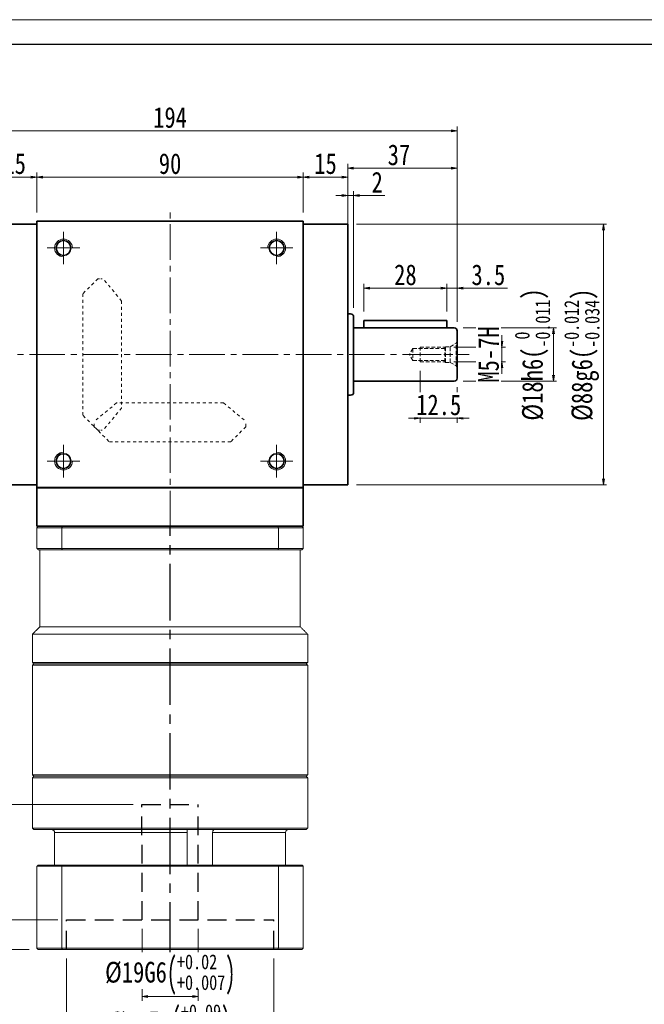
# Model space of a CAD drawing. Header units: millimetres. Extents: x -35 to 701, y -29 to 472.
# Tile 3 of 7: x 122 to 333, y 139 to 472. Entities that reach past the tile are written whole.
import ezdxf

# ---------------------------------------------------------------- set-up
doc = ezdxf.new("R2010")
doc.units = ezdxf.units.MM
for name, pattern in [('CENTER2', [28.575, 19.05, -3.175, 3.175, -3.175]), ('DASHED2', [9.525, 6.35, -3.175]), ('HIDDEN', [1.905, 1.27, -0.635]), ('点画线', [18, 12, -2, 2, -2]), ('虚线', [2, 1, -1])]:
    doc.linetypes.add(name, pattern=pattern)
doc.layers.add('3中心线层', color=1, linetype='CENTER2')
doc.layers.add('4虚线层', color=6, linetype='DASHED2')
for name, color, linetype, lineweight in [('EB0', 7, 'Continuous', 35), ('中心线层', 1, '点画线', 18), ('图框_外框线', 7, 'Continuous', 18), ('尺寸线层', 3, 'Continuous', 18), ('粗实线', 7, 'Continuous', 40), ('粗实线层', 7, 'Continuous', 35)]:
    doc.layers.add(name, color=color, linetype=linetype, lineweight=lineweight)
doc.styles.add('宋体', font='SimSun.ttf', dxfattribs={"width": 0.8})
doc.dimstyles.new('A水平标注$0', dxfattribs={"dimtxt": 3.5, "dimasz": 2, "dimexe": 1.5, "dimexo": 3, "dimgap": 1.1, "dimtad": 1, "dimtoh": 1, "dimdec": 4, "dimdsep": 46, "dimtxsty": '宋体', "dimblk": 'OPEN', "dimcen": 3, "dimclrd": 3, "dimclre": 3, "dimclrt": 6, "dimadec": 0, "dimazin": 0, "dimtm": 1e-09, "dimtfac": 1, "dimtdec": 4, "dimtix": 1, "dimtmove": 0, "dimatfit": 3, "dimldrblk": 'OPEN', "dimfxl": 0, "dimlwd": 13, "dimlwe": 13, "dimarcsym": 0})
doc.dimstyles.new('D直径标注φ25', dxfattribs={"dimtxt": 3.5, "dimasz": 2, "dimexe": 1, "dimexo": 3, "dimtad": 1, "dimtoh": 1, "dimdec": 1, "dimdsep": 46, "dimtxsty": '宋体', "dimblk": 'OPEN', "dimcen": 3, "dimclrd": 3, "dimclre": 3, "dimclrt": 130, "dimadec": 0, "dimazin": 0, "dimtm": 1e-09, "dimtfac": 1, "dimtdec": 1, "dimtmove": 0, "dimatfit": 0, "dimldrblk": 'OPEN', "dimfxl": 0, "dimlwd": 13, "dimlwe": 13, "dimarcsym": 0})
doc.dimstyles.new('螺孔(M8-7H)', dxfattribs={"dimtxt": 3.5, "dimasz": 2, "dimexe": 1.25, "dimexo": 3, "dimtad": 1, "dimtoh": 1, "dimdec": 4, "dimdsep": 46, "dimtxsty": '宋体', "dimblk": 'OPEN', "dimcen": 3, "dimclrd": 3, "dimclre": 3, "dimclrt": 2, "dimadec": 0, "dimazin": 0, "dimtm": 1e-09, "dimtfac": 1, "dimtdec": 4, "dimtmove": 0, "dimatfit": 3, "dimldrblk": 'OPEN', "dimfxl": 0, "dimlwd": 9, "dimlwe": 9, "dimarcsym": 0})

# ---------------------------------------------------------------- blocks, each defined once
blk = doc.blocks.new('_Open')
at = {"color": 0, "linetype": 'ByBlock', "lineweight": -2}
for p, q in [((-1, 0.17), (0, 0)), ((-1, -0.17), (0, 0)), ((0, 0), (-1, 0))]:
    blk.add_line(p, q, dxfattribs=at)
blk = doc.blocks.new('*D7')
at = {"layer": 'Defpoints', "color": 0, "transparency": 16777216}
for p in [(217.58, 418.35), (127.58, 403.4), (217.58, 403.4)]:
    blk.add_point(p, dxfattribs=at)
at = {"layer": '尺寸线层', "color": 3, "lineweight": 13, "transparency": 16777216}
for p, q in [((127.58, 406.4), (127.58, 419.85)), ((217.58, 406.4), (217.58, 419.85)), ((129.58, 418.35), (215.58, 418.35))]:
    blk.add_line(p, q, dxfattribs=at)
at = {"layer": '尺寸线层', "color": 3, "lineweight": 13, "transparency": 16777216, "xscale": 2, "yscale": 2, "zscale": 2, "rotation": 180}
blk.add_blockref('_Open', (127.58, 418.35), dxfattribs=at)
at = {"layer": '尺寸线层', "color": 3, "lineweight": 13, "transparency": 16777216, "xscale": 2, "yscale": 2, "zscale": 2}
blk.add_blockref('_Open', (217.58, 418.35), dxfattribs=at)
at = {"layer": '尺寸线层', "color": 6, "transparency": 16777216, "insert": (172.58, 422.85), "char_height": 7, "attachment_point": 5, "style": '宋体', "bg_fill": 3, "box_fill_scale": 1.1, "bg_fill_color": 256, "bg_fill_true_color": 13158600, "bg_fill_transparency": 0}
blk.add_mtext('90', dxfattribs=at)
blk = doc.blocks.new('*D8')
at = {"layer": 'Defpoints', "color": 0, "transparency": 16777216}
for p in [(112.58, 418.35), (127.58, 403.4), (112.58, 402.4)]:
    blk.add_point(p, dxfattribs=at)
at = {"layer": '尺寸线层', "color": 3, "lineweight": 13, "transparency": 16777216}
for p, q in [((112.58, 405.4), (112.58, 419.85)), ((127.58, 406.4), (127.58, 419.85)), ((125.58, 418.35), (114.58, 418.35))]:
    blk.add_line(p, q, dxfattribs=at)
at = {"layer": '尺寸线层', "color": 3, "lineweight": 13, "transparency": 16777216, "xscale": 2, "yscale": 2, "zscale": 2, "rotation": 180}
blk.add_blockref('_Open', (112.58, 418.35), dxfattribs=at)
at = {"layer": '尺寸线层', "color": 3, "lineweight": 13, "transparency": 16777216, "xscale": 2, "yscale": 2, "zscale": 2}
blk.add_blockref('_Open', (127.58, 418.35), dxfattribs=at)
at = {"layer": '尺寸线层', "color": 6, "transparency": 16777216, "insert": (120.08, 422.85), "char_height": 7, "attachment_point": 5, "style": '宋体', "bg_fill": 3, "box_fill_scale": 1.1, "bg_fill_color": 256, "bg_fill_true_color": 13158600, "bg_fill_transparency": 0}
blk.add_mtext('15', dxfattribs=at)
blk = doc.blocks.new('*D9')
at = {"layer": 'Defpoints', "color": 0, "transparency": 16777216}
for p in [(232.58, 418.35), (217.58, 403.4), (232.58, 402.4)]:
    blk.add_point(p, dxfattribs=at)
at = {"layer": '尺寸线层', "color": 3, "lineweight": 13, "transparency": 16777216}
for p, q in [((217.58, 406.4), (217.58, 419.85)), ((232.58, 405.4), (232.58, 419.85)), ((219.58, 418.35), (230.58, 418.35))]:
    blk.add_line(p, q, dxfattribs=at)
at = {"layer": '尺寸线层', "color": 3, "lineweight": 13, "transparency": 16777216, "xscale": 2, "yscale": 2, "zscale": 2, "rotation": 180}
blk.add_blockref('_Open', (217.58, 418.35), dxfattribs=at)
at = {"layer": '尺寸线层', "color": 3, "lineweight": 13, "transparency": 16777216, "xscale": 2, "yscale": 2, "zscale": 2}
blk.add_blockref('_Open', (232.58, 418.35), dxfattribs=at)
at = {"layer": '尺寸线层', "color": 6, "transparency": 16777216, "insert": (225.08, 422.85), "char_height": 7, "attachment_point": 5, "style": '宋体', "bg_fill": 3, "box_fill_scale": 1.1, "bg_fill_color": 256, "bg_fill_true_color": 13158600, "bg_fill_transparency": 0}
blk.add_mtext('15', dxfattribs=at)
blk = doc.blocks.new('*D11')
at = {"layer": 'Defpoints', "color": 0, "transparency": 16777216}
for p in [(75.58, 433.95), (75.58, 366.4), (269.58, 366.4)]:
    blk.add_point(p, dxfattribs=at)
at = {"layer": '尺寸线层', "color": 3, "lineweight": 13, "transparency": 16777216}
for p, q in [((75.58, 369.4), (75.58, 435.45)), ((267.58, 433.95), (77.58, 433.95)), ((269.58, 369.4), (269.58, 435.45))]:
    blk.add_line(p, q, dxfattribs=at)
at = {"layer": '尺寸线层', "color": 3, "lineweight": 13, "transparency": 16777216, "xscale": 2, "yscale": 2, "zscale": 2, "rotation": 180}
blk.add_blockref('_Open', (75.58, 433.95), dxfattribs=at)
at = {"layer": '尺寸线层', "color": 3, "lineweight": 13, "transparency": 16777216, "xscale": 2, "yscale": 2, "zscale": 2}
blk.add_blockref('_Open', (269.58, 433.95), dxfattribs=at)
at = {"layer": '尺寸线层', "color": 6, "transparency": 16777216, "insert": (172.58, 438.45), "char_height": 7, "attachment_point": 5, "style": '宋体', "bg_fill": 3, "box_fill_scale": 1.1, "bg_fill_color": 256, "bg_fill_true_color": 13158600, "bg_fill_transparency": 0}
blk.add_mtext('194', dxfattribs=at)
blk = doc.blocks.new('*D13')
at = {"layer": 'Defpoints', "color": 0, "transparency": 16777216}
for p in [(232.58, 402.4), (232.58, 314.4), (319.02, 314.4)]:
    blk.add_point(p, dxfattribs=at)
at = {"layer": '尺寸线层', "color": 3, "lineweight": 13, "transparency": 16777216}
for p, q in [((235.58, 402.4), (320.02, 402.4)), ((319.02, 400.4), (319.02, 316.4)), ((235.58, 314.4), (320.02, 314.4))]:
    blk.add_line(p, q, dxfattribs=at)
at = {"layer": '尺寸线层', "color": 3, "lineweight": 13, "transparency": 16777216, "xscale": 2, "yscale": 2, "zscale": 2}
for p, rotation in [((319.02, 402.4), 90), ((319.02, 314.4), 270)]:
    blk.add_blockref('_Open', p, dxfattribs=dict(at, rotation=rotation))
at = {"layer": '尺寸线层', "color": 130, "transparency": 16777216, "insert": (311.69, 358.31), "char_height": 7, "attachment_point": 5, "rotation": 90, "style": '宋体'}
blk.add_mtext('{\\A1;\\A1;%%C88g6({\\H0.707107x;\\S-0.012^ -0.034;})}', dxfattribs=at)
blk = doc.blocks.new('*D23')
at = {"layer": 'Defpoints', "color": 0, "transparency": 16777216}
for p in [(268.58, 367.4), (268.58, 349.4), (302.1, 349.4)]:
    blk.add_point(p, dxfattribs=at)
at = {"layer": '尺寸线层', "color": 3, "lineweight": 13, "transparency": 16777216}
for p, q in [((271.58, 367.4), (303.1, 367.4)), ((302.1, 365.4), (302.1, 351.4)), ((271.58, 349.4), (303.1, 349.4))]:
    blk.add_line(p, q, dxfattribs=at)
at = {"layer": '尺寸线层', "color": 3, "lineweight": 13, "transparency": 16777216, "xscale": 2, "yscale": 2, "zscale": 2}
for p, rotation in [((302.1, 367.4), 90), ((302.1, 349.4), 270)]:
    blk.add_blockref('_Open', p, dxfattribs=dict(at, rotation=rotation))
at = {"layer": '尺寸线层', "color": 130, "transparency": 16777216, "insert": (295, 358.4), "char_height": 7, "attachment_point": 5, "rotation": 90, "style": '宋体'}
blk.add_mtext('{\\A1;\\A1;%%C18h6({\\H0.707107x;\\S 0^ -0.011;})}', dxfattribs=at)
blk = doc.blocks.new('*D29')
at = {"layer": 'Defpoints', "color": 0, "transparency": 16777216}
for p in [(266.08, 380.8), (266.08, 369.9), (269.58, 366.4)]:
    blk.add_point(p, dxfattribs=at)
at = {"layer": '尺寸线层', "color": 3, "lineweight": 13, "transparency": 16777216}
for p, q in [((264.08, 380.8), (262.08, 380.8)), ((266.08, 372.9), (266.08, 382.3)), ((266.08, 380.8), (269.58, 380.8)), ((269.58, 369.4), (269.58, 382.3)), ((271.58, 380.8), (286.62, 380.8))]:
    blk.add_line(p, q, dxfattribs=at)
at = {"layer": '尺寸线层', "color": 3, "lineweight": 13, "transparency": 16777216, "xscale": 2, "yscale": 2, "zscale": 2}
blk.add_blockref('_Open', (266.08, 380.8), dxfattribs=at)
at = {"layer": '尺寸线层', "color": 3, "lineweight": 13, "transparency": 16777216, "xscale": 2, "yscale": 2, "zscale": 2, "rotation": 180}
blk.add_blockref('_Open', (269.58, 380.8), dxfattribs=at)
at = {"layer": '尺寸线层', "color": 6, "transparency": 16777216, "insert": (280.1, 385.3), "char_height": 7, "attachment_point": 5, "style": '宋体', "bg_fill": 3, "box_fill_scale": 1.1, "bg_fill_color": 256, "bg_fill_true_color": 13158600, "bg_fill_transparency": 0}
blk.add_mtext('3.5', dxfattribs=at)
blk = doc.blocks.new('*D30')
at = {"layer": 'Defpoints', "color": 0, "transparency": 16777216}
for p in [(238.08, 380.8), (238.08, 369.9), (266.08, 369.9)]:
    blk.add_point(p, dxfattribs=at)
at = {"layer": '尺寸线层', "color": 3, "lineweight": 13, "transparency": 16777216}
for p, q in [((238.08, 372.9), (238.08, 382.3)), ((264.08, 380.8), (240.08, 380.8)), ((266.08, 372.9), (266.08, 382.3))]:
    blk.add_line(p, q, dxfattribs=at)
at = {"layer": '尺寸线层', "color": 3, "lineweight": 13, "transparency": 16777216, "xscale": 2, "yscale": 2, "zscale": 2, "rotation": 180}
blk.add_blockref('_Open', (238.08, 380.8), dxfattribs=at)
at = {"layer": '尺寸线层', "color": 3, "lineweight": 13, "transparency": 16777216, "xscale": 2, "yscale": 2, "zscale": 2}
blk.add_blockref('_Open', (266.08, 380.8), dxfattribs=at)
at = {"layer": '尺寸线层', "color": 6, "transparency": 16777216, "insert": (252.08, 385.3), "char_height": 7, "attachment_point": 5, "style": '宋体', "bg_fill": 3, "box_fill_scale": 1.1, "bg_fill_color": 256, "bg_fill_true_color": 13158600, "bg_fill_transparency": 0}
blk.add_mtext('28', dxfattribs=at)
blk = doc.blocks.new('*D31')
at = {"layer": 'Defpoints', "color": 0, "transparency": 16777216}
for p in [(265.43, 360.9), (265.43, 355.9), (284.7, 355.9)]:
    blk.add_point(p, dxfattribs=at)
at = {"layer": '尺寸线层', "color": 3, "lineweight": 9, "transparency": 16777216}
for p, q in [((284.7, 362.9), (284.7, 364.9)), ((268.43, 360.9), (285.95, 360.9)), ((284.7, 360.9), (284.7, 355.9)), ((268.43, 355.9), (285.95, 355.9)), ((284.7, 353.9), (284.7, 351.9))]:
    blk.add_line(p, q, dxfattribs=at)
at = {"layer": '尺寸线层', "color": 3, "lineweight": 9, "transparency": 16777216, "xscale": 2, "yscale": 2, "zscale": 2}
for p, rotation in [((284.7, 360.9), 270), ((284.7, 355.9), 90)]:
    blk.add_blockref('_Open', p, dxfattribs=dict(at, rotation=rotation))
at = {"layer": '尺寸线层', "color": 2, "transparency": 16777216, "insert": (280.2, 358.4), "char_height": 7, "attachment_point": 5, "rotation": 90, "style": '宋体', "bg_fill": 3, "box_fill_scale": 1.1, "bg_fill_color": 256, "bg_fill_true_color": 13158600, "bg_fill_transparency": 0}
blk.add_mtext('M5-7H', dxfattribs=at)
blk = doc.blocks.new('23343f_1')
at = {"layer": '中心线层', "linetype": '点画线', "lineweight": 18}
blk.add_line((17.47, 0), (-1.33, 0), dxfattribs=at)
at = {"layer": '粗实线层', "color": 6, "linetype": 'HIDDEN', "lineweight": 18}
for p, q in [((0, -4.4), (0, 4.4)), ((0, 4.4), (0.32, 3.85)), ((2.4, 2.65), (0.32, 3.85)), ((0.32, -3.85), (0.32, 3.85)), ((4, 2.65), (2.4, 2.65)), ((2.4, -2.65), (2.4, 2.65)), ((4.15, 2.5), (4, 2.65)), ((4, -2.65), (4, 2.65)), ((12.5, 2.5), (4.15, 2.5)), ((4.15, -2.5), (4.15, 2.5)), ((4.15, 2), (15, 2)), ((12.5, -2.5), (12.5, 2.5)), ((15, 2), (16.15, 0)), ((15, 2), (15, -2)), ((2.4, -2.65), (0.32, -3.85)), ((4, -2.65), (2.4, -2.65)), ((4.15, -2.5), (4, -2.65)), ((4.15, -2), (15, -2)), ((12.5, -2.5), (4.15, -2.5)), ((15, -2), (16.15, 0)), ((0, -4.4), (0.32, -3.85))]:
    blk.add_line(p, q, dxfattribs=at)
blk = doc.blocks.new('*D32')
at = {"layer": 'Defpoints', "color": 0, "transparency": 16777216}
for p in [(257.08, 355.9), (269.58, 350.4), (257.08, 336.86)]:
    blk.add_point(p, dxfattribs=at)
at = {"layer": '尺寸线层', "color": 3, "lineweight": 13, "transparency": 16777216}
for p, q in [((257.08, 352.9), (257.08, 335.36)), ((269.58, 347.4), (269.58, 335.36)), ((255.08, 336.86), (253.08, 336.86)), ((269.58, 336.86), (257.08, 336.86)), ((271.58, 336.86), (273.58, 336.86))]:
    blk.add_line(p, q, dxfattribs=at)
at = {"layer": '尺寸线层', "color": 3, "lineweight": 13, "transparency": 16777216, "xscale": 2, "yscale": 2, "zscale": 2}
blk.add_blockref('_Open', (257.08, 336.86), dxfattribs=at)
at = {"layer": '尺寸线层', "color": 3, "lineweight": 13, "transparency": 16777216, "xscale": 2, "yscale": 2, "zscale": 2, "rotation": 180}
blk.add_blockref('_Open', (269.58, 336.86), dxfattribs=at)
at = {"layer": '尺寸线层', "color": 6, "transparency": 16777216, "insert": (263.33, 341.36), "char_height": 7, "attachment_point": 5, "style": '宋体', "bg_fill": 3, "box_fill_scale": 1.1, "bg_fill_color": 256, "bg_fill_true_color": 13158600, "bg_fill_transparency": 0}
blk.add_mtext('12.5', dxfattribs=at)
blk = doc.blocks.new('*D35')
at = {"layer": 'Defpoints', "color": 0, "transparency": 16777216}
for p in [(234.58, 412.13), (232.58, 393.78), (234.58, 371.15)]:
    blk.add_point(p, dxfattribs=at)
at = {"layer": '尺寸线层', "color": 3, "lineweight": 13, "transparency": 16777216}
for p, q in [((232.58, 396.78), (232.58, 413.63)), ((234.58, 374.15), (234.58, 413.63)), ((230.58, 412.13), (228.58, 412.13)), ((232.58, 412.13), (234.58, 412.13)), ((236.58, 412.13), (245.1, 412.13))]:
    blk.add_line(p, q, dxfattribs=at)
at = {"layer": '尺寸线层', "color": 3, "lineweight": 13, "transparency": 16777216, "xscale": 2, "yscale": 2, "zscale": 2}
blk.add_blockref('_Open', (232.58, 412.13), dxfattribs=at)
at = {"layer": '尺寸线层', "color": 3, "lineweight": 13, "transparency": 16777216, "xscale": 2, "yscale": 2, "zscale": 2, "rotation": 180}
blk.add_blockref('_Open', (234.58, 412.13), dxfattribs=at)
at = {"layer": '尺寸线层', "color": 6, "transparency": 16777216, "insert": (242.55, 416.63), "char_height": 7, "attachment_point": 5, "style": '宋体', "bg_fill": 3, "box_fill_scale": 1.1, "bg_fill_color": 256, "bg_fill_true_color": 13158600, "bg_fill_transparency": 0}
blk.add_mtext('2', dxfattribs=at)
blk = doc.blocks.new('*D36')
at = {"layer": 'Defpoints', "color": 0, "transparency": 16777216}
for p in [(232.58, 421.33), (232.58, 402.4), (269.58, 366.4)]:
    blk.add_point(p, dxfattribs=at)
at = {"layer": '尺寸线层', "color": 3, "lineweight": 13, "transparency": 16777216}
for p, q in [((232.58, 405.4), (232.58, 422.83)), ((269.58, 369.4), (269.58, 422.83)), ((267.58, 421.33), (234.58, 421.33))]:
    blk.add_line(p, q, dxfattribs=at)
at = {"layer": '尺寸线层', "color": 3, "lineweight": 13, "transparency": 16777216, "xscale": 2, "yscale": 2, "zscale": 2, "rotation": 180}
blk.add_blockref('_Open', (232.58, 421.33), dxfattribs=at)
at = {"layer": '尺寸线层', "color": 3, "lineweight": 13, "transparency": 16777216, "xscale": 2, "yscale": 2, "zscale": 2}
blk.add_blockref('_Open', (269.58, 421.33), dxfattribs=at)
at = {"layer": '尺寸线层', "color": 6, "transparency": 16777216, "insert": (249.9, 425.83), "char_height": 7, "attachment_point": 5, "style": '宋体', "bg_fill": 3, "box_fill_scale": 1.1, "bg_fill_color": 256, "bg_fill_true_color": 13158600, "bg_fill_transparency": 0}
blk.add_mtext('37', dxfattribs=at)
blk = doc.blocks.new('*D42')
at = {"layer": 'Defpoints', "color": 0, "transparency": 16777216}
for p in [(137.58, 157.4), (207.58, 157.4)]:
    blk.add_point(p, dxfattribs=at)
at = {"layer": '尺寸线层', "color": 3, "lineweight": 13, "transparency": 16777216}
for p, q in [((137.58, 154.4), (137.58, 123.15)), ((207.58, 154.4), (207.58, 123.15)), ((139.58, 124.65), (205.58, 124.65))]:
    blk.add_line(p, q, dxfattribs=at)
at = {"layer": '尺寸线层', "color": 3, "lineweight": 13, "transparency": 16777216, "xscale": 2, "yscale": 2, "zscale": 2, "rotation": 180}
blk.add_blockref('_Open', (137.58, 124.65), dxfattribs=at)
at = {"layer": '尺寸线层', "color": 3, "lineweight": 13, "transparency": 16777216, "xscale": 2, "yscale": 2, "zscale": 2}
blk.add_blockref('_Open', (207.58, 124.65), dxfattribs=at)
at = {"layer": '尺寸线层', "color": 6, "transparency": 16777216, "insert": (172.58, 132.02), "char_height": 7, "attachment_point": 5, "style": '宋体', "bg_fill": 3, "box_fill_scale": 1.1, "bg_fill_color": 256, "bg_fill_true_color": 13158600, "bg_fill_transparency": 0}
blk.add_mtext('{\\A1;{%%c70}{}{E7\\H0.7143x;{\\H2x;\\W0.5;(}\\S+0.09^ +0.06;{\\H2x;\\W0.5;)}}}', dxfattribs=at)
at = {"layer": 'Defpoints', "color": 0, "transparency": 16777216}
blk.add_point((207.58, 124.65), dxfattribs=at)
blk = doc.blocks.new('*D43')
at = {"layer": 'Defpoints', "color": 0, "transparency": 16777216}
for p in [(163.12, 167.4), (182.12, 167.4)]:
    blk.add_point(p, dxfattribs=at)
at = {"layer": '尺寸线层', "color": 3, "lineweight": 13, "transparency": 16777216}
for p, q in [((163.12, 164.4), (163.12, 140.03)), ((182.12, 164.4), (182.12, 140.03)), ((165.12, 141.53), (180.12, 141.53))]:
    blk.add_line(p, q, dxfattribs=at)
at = {"layer": '尺寸线层', "color": 3, "lineweight": 13, "transparency": 16777216, "xscale": 2, "yscale": 2, "zscale": 2, "rotation": 180}
blk.add_blockref('_Open', (163.12, 141.53), dxfattribs=at)
at = {"layer": '尺寸线层', "color": 3, "lineweight": 13, "transparency": 16777216, "xscale": 2, "yscale": 2, "zscale": 2}
blk.add_blockref('_Open', (182.12, 141.53), dxfattribs=at)
at = {"layer": '尺寸线层', "color": 6, "transparency": 16777216, "insert": (172.62, 148.89), "char_height": 7, "attachment_point": 5, "style": '宋体', "bg_fill": 3, "box_fill_scale": 1.1, "bg_fill_color": 256, "bg_fill_true_color": 13158600, "bg_fill_transparency": 0}
blk.add_mtext('{\\A1;{%%c19}{}{G6\\H0.7143x;{\\H2x;\\W0.5;(}\\S+0.02^ +0.007;{\\H2x;\\W0.5;)}}}', dxfattribs=at)
at = {"layer": 'Defpoints', "color": 0, "transparency": 16777216}
blk.add_point((182.12, 141.53), dxfattribs=at)
blk = doc.blocks.new('*D44')
at = {"layer": 'Defpoints', "color": 0, "transparency": 16777216}
for p in [(137.62, 167.4), (111.58, 157.4), (127.98, 157.4)]:
    blk.add_point(p, dxfattribs=at)
at = {"layer": '尺寸线层', "color": 3, "lineweight": 13, "transparency": 16777216}
for p, q in [((134.62, 167.4), (110.08, 167.4)), ((111.58, 165.4), (111.58, 159.4)), ((124.98, 157.4), (110.08, 157.4))]:
    blk.add_line(p, q, dxfattribs=at)
at = {"layer": '尺寸线层', "color": 3, "lineweight": 13, "transparency": 16777216, "xscale": 2, "yscale": 2, "zscale": 2}
for p, rotation in [((111.58, 167.4), 90), ((111.58, 157.4), 270)]:
    blk.add_blockref('_Open', p, dxfattribs=dict(at, rotation=rotation))
at = {"layer": '尺寸线层', "color": 6, "transparency": 16777216, "insert": (107.08, 162.4), "char_height": 7, "attachment_point": 5, "rotation": 90, "style": '宋体', "bg_fill": 3, "box_fill_scale": 1.1, "bg_fill_color": 256, "bg_fill_true_color": 13158600, "bg_fill_transparency": 0}
blk.add_mtext('10', dxfattribs=at)
blk = doc.blocks.new('*D45')
at = {"layer": 'Defpoints', "color": 0, "transparency": 16777216}
for p in [(163.08, 206.4), (98.99, 157.4), (127.98, 157.4)]:
    blk.add_point(p, dxfattribs=at)
at = {"layer": '尺寸线层', "color": 3, "lineweight": 13, "transparency": 16777216}
for p, q in [((160.08, 206.4), (97.49, 206.4)), ((98.99, 204.4), (98.99, 159.4)), ((124.98, 157.4), (97.49, 157.4))]:
    blk.add_line(p, q, dxfattribs=at)
at = {"layer": '尺寸线层', "color": 3, "lineweight": 13, "transparency": 16777216, "xscale": 2, "yscale": 2, "zscale": 2}
for p, rotation in [((98.99, 206.4), 90), ((98.99, 157.4), 270)]:
    blk.add_blockref('_Open', p, dxfattribs=dict(at, rotation=rotation))
at = {"layer": '尺寸线层', "color": 6, "transparency": 16777216, "insert": (94.49, 181.9), "char_height": 7, "attachment_point": 5, "rotation": 90, "style": '宋体', "bg_fill": 3, "box_fill_scale": 1.1, "bg_fill_color": 256, "bg_fill_true_color": 13158600, "bg_fill_transparency": 0}
blk.add_mtext('49', dxfattribs=at)

msp = doc.modelspace()

# ---------------------------------------------------------------- linework, layer by layer
at = {"color": 6, "linetype": '虚线', "lineweight": 18}
for p, q in [((148.18314, 383.99768), (143.08314, 378.89768)), ((156.20814, 376.46976), (149.99885, 383.99768)), ((156.20814, 376.46976), (156.20814, 340.3256)), ((154.50606, 342.02768), (146.97814, 335.81839)), ((156.20814, 340.3256), (149.99885, 332.79768)), ((190.65022, 342.02768), (154.50606, 342.02768)), ((190.65022, 342.02768), (198.17814, 335.81839)), ((148.18314, 332.79768), (143.08314, 337.89768)), ((146.97814, 334.00268), (146.97814, 335.81839)), ((146.97814, 334.00268), (152.07814, 328.90268)), ((198.17814, 334.00268), (193.07814, 328.90268)), ((198.17814, 334.00268), (198.17814, 335.81839))]:
    msp.add_line(p, q, dxfattribs=at)
at = {"color": 6, "linetype": '虚线', "lineweight": 18, "ltscale": 0.5}
for p, q in [((148.18314, 383.99768), (149.99885, 383.99768)), ((148.18314, 332.79768), (149.99885, 332.79768))]:
    msp.add_line(p, q, dxfattribs=at)
at = {"color": 7, "linetype": 'Continuous', "lineweight": 15}
for p, q in [((127.57814, 299.89768), (135.98579, 299.89768)), ((127.57814, 292.89768), (127.57814, 299.89768)), ((136.16386, 300.39768), (128.07814, 300.39768)), ((135.98579, 299.89768), (135.98579, 292.89768)), ((135.98579, 299.89768), (209.17049, 299.89768)), ((208.99242, 300.39768), (136.16386, 300.39768)), ((217.07814, 300.39768), (208.99242, 300.39768)), ((209.17049, 299.89768), (217.57814, 299.89768)), ((209.17049, 292.89768), (209.17049, 299.89768)), ((217.57814, 299.89768), (217.57814, 292.89768)), ((135.98579, 292.89768), (127.57814, 292.89768)), ((209.17049, 292.89768), (135.98579, 292.89768)), ((217.57814, 292.89768), (209.17049, 292.89768)), ((128.07814, 292.39768), (136.16386, 292.39768)), ((136.16386, 292.39768), (208.99242, 292.39768)), ((208.99242, 292.39768), (217.07814, 292.39768)), ((216.57814, 266.39768), (128.57814, 266.39768)), ((219.07814, 263.89768), (126.07814, 263.89768)), ((219.07814, 254.39768), (126.07814, 254.39768)), ((126.07814, 253.39768), (172.57814, 253.39768)), ((172.57814, 253.89768), (126.57814, 253.89768)), ((126.57814, 253.89768), (218.57814, 253.89768)), ((218.57814, 253.89768), (172.57814, 253.89768)), ((172.57814, 253.39768), (219.07814, 253.39768)), ((219.07814, 216.39768), (126.07814, 216.39768)), ((126.07814, 215.39768), (172.57814, 215.39768)), ((126.57814, 215.89768), (218.57814, 215.89768)), ((172.57814, 215.89768), (126.57814, 215.89768)), ((218.57814, 215.89768), (172.57814, 215.89768)), ((172.57814, 215.39768), (219.07814, 215.39768)), ((219.07814, 198.39768), (126.07814, 198.39768)), ((126.57814, 197.89768), (218.57814, 197.89768)), ((133.57737, 196.89768), (178.40657, 196.89768)), ((133.57737, 185.89768), (133.57737, 196.89768)), ((178.40657, 196.89768), (178.40657, 185.89768)), ((186.93799, 185.89768), (186.93799, 196.89768)), ((186.93799, 196.89768), (211.57891, 196.89768)), ((211.57891, 196.89768), (211.57891, 185.89768)), ((127.57814, 185.49768), (135.98579, 185.49768)), ((127.57814, 185.49768), (127.57814, 157.79768)), ((136.12817, 185.89768), (127.97814, 185.89768)), ((135.98579, 185.49768), (209.17049, 185.49768)), ((135.98579, 185.49768), (135.98579, 157.79768)), ((209.0281, 185.89768), (136.12817, 185.89768)), ((217.17814, 185.89768), (209.0281, 185.89768)), ((209.17049, 185.49768), (209.17049, 157.79768)), ((209.17049, 185.49768), (217.57814, 185.49768)), ((217.57814, 185.49768), (217.57814, 157.79768)), ((135.98579, 157.79768), (127.57814, 157.79768)), ((127.97814, 157.39768), (136.12817, 157.39768)), ((209.17049, 157.79768), (135.98579, 157.79768)), ((136.12817, 157.39768), (209.0281, 157.39768)), ((209.0281, 157.39768), (217.17814, 157.39768)), ((217.57814, 157.79768), (209.17049, 157.79768))]:
    msp.add_line(p, q, dxfattribs=at)
for points in [[(128.07814, 300.39768), (127.57814, 299.89768)], [(136.16386, 300.39768), (135.98579, 299.89768)], [(208.99242, 300.39768), (209.17049, 299.89768)], [(217.07814, 300.39768), (217.57814, 299.89768)], [(127.57814, 292.89768), (128.07814, 292.39768)], [(135.98579, 292.89768), (136.16386, 292.39768)], [(209.17049, 292.89768), (208.99242, 292.39768)], [(217.07814, 292.39768), (217.57814, 292.89768)], [(128.57814, 266.39768), (128.57814, 292.39768)], [(216.57814, 292.39768), (216.57814, 266.39768)], [(126.07814, 263.89768), (128.57814, 266.39768)], [(216.57814, 266.39768), (219.07814, 263.89768)], [(126.07814, 254.39768), (126.07814, 263.89768)], [(219.07814, 263.89768), (219.07814, 254.39768)], [(126.57814, 253.89768), (126.07814, 254.39768)], [(126.07814, 253.39768), (126.57814, 253.89768)], [(126.07814, 216.39768), (126.07814, 253.39768)], [(219.07814, 254.39768), (218.57814, 253.89768)], [(218.57814, 253.89768), (219.07814, 253.39768)], [(219.07814, 253.39768), (219.07814, 216.39768)], [(126.57814, 215.89768), (126.07814, 216.39768)], [(219.07814, 216.39768), (218.57814, 215.89768)], [(126.07814, 215.39768), (126.57814, 215.89768)], [(126.07814, 198.39768), (126.07814, 215.39768)], [(218.57814, 215.89768), (219.07814, 215.39768)], [(219.07814, 215.39768), (219.07814, 198.39768)], [(126.57814, 197.89768), (126.07814, 198.39768)], [(219.07814, 198.39768), (218.57814, 197.89768)], [(127.57814, 185.49768), (127.97814, 185.89768)], [(135.98579, 185.49768), (136.12817, 185.89768)], [(209.17049, 185.49768), (209.0281, 185.89768)], [(217.17814, 185.89768), (217.57814, 185.49768)], [(127.57814, 157.79768), (127.97814, 157.39768)], [(136.12817, 157.39768), (135.98579, 157.79768)], [(209.0281, 157.39768), (209.17049, 157.79768)], [(217.17814, 157.39768), (217.57814, 157.79768)]]:
    msp.add_open_spline(points, degree=1, dxfattribs=at)
for points, knots in [([(133.57737, 196.89768), (133.56714, 197.00776), (133.54667, 197.2279), (133.3871, 197.52279), (133.14788, 197.75072), (132.8704, 197.87847), (132.67989, 197.8921), (132.60191, 197.89768)], [0, 0, 0, 0, 0.20903468, 0.41802702, 0.631427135, 0.849138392, 1, 1, 1, 1]), ([(178.37655, 197.77415), (178.37608, 197.76668), (178.37311, 197.7196), (178.38575, 197.53641), (178.40192, 197.24341), (178.40502, 197.01294), (178.40657, 196.89768)], [0, 0, 0, 0, 0.058585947, 0.369068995, 0.684466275, 1, 1, 1, 1]), ([(186.93799, 196.89768), (186.94461, 197.00776), (186.95787, 197.2279), (187.0572, 197.52279), (187.19365, 197.75072), (187.33531, 197.87847), (187.41783, 197.8921), (187.45161, 197.89768)], [0, 0, 0, 0, 0.20903468, 0.41802702, 0.631427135, 0.849138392, 1, 1, 1, 1]), ([(212.55437, 197.89768), (212.53747, 197.8974), (212.41216, 197.89533), (212.17993, 197.84199), (211.89926, 197.66675), (211.69037, 197.40333), (211.59081, 197.12948), (211.58194, 196.95667), (211.57891, 196.89768)], [0, 0, 0, 0, 0.032681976, 0.242401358, 0.454080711, 0.670711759, 0.887588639, 1, 1, 1, 1])]:
    msp.add_open_spline(points, degree=3, knots=knots, dxfattribs=at)
at = {"layer": '3中心线层'}
msp.add_line((172.58152, 154.27744), (172.57903, 300.39768), dxfattribs=at)
at = {"layer": '4虚线层'}
for p, q in [((163.08059, 206.39768), (182.08059, 206.39768)), ((163.12341, 167.39723), (163.08059, 206.39768)), ((182.12341, 167.39723), (182.08059, 206.39768)), ((137.58147, 157.39768), (137.62341, 167.39723)), ((137.62341, 167.39723), (207.62341, 167.39723)), ((207.58147, 157.39768), (207.62341, 167.39723))]:
    msp.add_line(p, q, dxfattribs=at)
at = {"layer": 'EB0'}
msp.add_line((217.57814, 300.39768), (127.57814, 300.39768), dxfattribs=at)
at = {"layer": '中心线层'}
for p, q in [((172.57814, 300.39768), (172.57814, 406.39768)), ((71.06323, 358.39768), (273.56635, 358.39768)), ((136.57814, 316.89768), (136.57814, 327.89768)), ((208.57814, 327.89768), (208.57814, 316.89768)), ((142.07814, 322.39768), (131.07814, 322.39768)), ((214.07814, 322.39768), (203.07814, 322.39768))]:
    msp.add_line(p, q, dxfattribs=at)
at = {"layer": '粗实线', "lineweight": 40}
msp.add_line((217.57814, 313.39768), (127.57814, 313.39768), dxfattribs=at)
at = {"layer": '粗实线层'}
for p, q in [((127.57814, 403.39768), (217.57814, 403.39768)), ((127.57814, 313.39768), (127.57814, 403.39768)), ((217.57814, 313.39768), (217.57814, 403.39768)), ((127.57814, 402.39768), (112.57814, 402.39768)), ((217.57814, 402.39768), (232.57814, 402.39768)), ((232.57814, 402.39768), (232.57814, 314.39768)), ((268.57814, 349.39768), (234.57814, 349.39768)), ((233.57814, 344.64768), (232.57814, 344.64768)), ((127.57814, 314.39768), (112.57814, 314.39768)), ((127.57814, 313.39768), (127.57814, 300.39768)), ((217.57814, 314.39768), (232.57814, 314.39768)), ((217.57814, 300.39768), (217.57814, 313.39768)), ((127.57814, 300.39768), (217.57814, 300.39768))]:
    msp.add_line(p, q, dxfattribs=at)
at = {"layer": '粗实线层', "color": 6, "linetype": '虚线', "lineweight": 18}
for p, q in [((143.08314, 337.89768), (143.08314, 378.89768)), ((152.07814, 328.90268), (193.07814, 328.90268))]:
    msp.add_line(p, q, dxfattribs=at)
at = {"layer": '粗实线层'}
for centre in [(136.57814, 322.39768), (208.57814, 322.39768)]:
    msp.add_circle(centre, 2.5, dxfattribs=at)
for centre in [(268.57814, 350.39768), (233.57814, 345.64768)]:
    msp.add_arc(centre, 1, 270, 0, dxfattribs=at)
at = {"layer": '粗实线层', "lineweight": 18}
for centre, start, end in [((136.57814, 322.39768), 90, 360), ((208.57814, 322.39768), 180, 90)]:
    msp.add_arc(centre, 3, start, end, dxfattribs=at)

# ---------------------------------------------------------------- next in the draw order: dimensions: what is measured, and where the dimension line sits
at = {"layer": '尺寸线层'}
dim = msp.add_linear_dim(base=(217.57814, 418.35231), p1=(127.57814, 403.39768), p2=(217.57814, 403.39768), dimstyle='A水平标注$0', override={"dimtxt": 7, "dimgap": 1, "dimdec": 1, "dimpost": '<>', "dimblk": 'Open', "dimtvp": 0.1, "dimtfill": 1, "dimtfillclr": 256}, dxfattribs=at)
dim.commit()
dim.dimension.update_dxf_attribs({"geometry": '*D7', "text_midpoint": (172.57814, 422.85231)})

# ---------------------------------------------------------------- next in the draw order: dimensions: what is measured, and where the dimension line sits
for base, p1, p2, picture, middle in [((112.57814, 418.35231), (127.57814, 403.39768), (112.57814, 402.39768), '*D8', (120.07814, 422.85231)), ((232.57814, 418.35231), (217.57814, 403.39768), (232.57814, 402.39768), '*D9', (225.07814, 422.85231))]:
    dim = msp.add_linear_dim(base=base, p1=p1, p2=p2, dimstyle='A水平标注$0', override={"dimtxt": 7, "dimgap": 1, "dimdec": 1, "dimpost": '<>', "dimblk": 'Open', "dimtvp": 0.1, "dimtfill": 1, "dimtfillclr": 256}, dxfattribs=at)
    dim.commit()
    dim.dimension.update_dxf_attribs({"geometry": picture, "text_midpoint": middle})

# ---------------------------------------------------------------- next in the draw order: dimensions: what is measured, and where the dimension line sits
dim = msp.add_linear_dim(base=(75.57814, 433.94962), p1=(269.57814, 366.39768), p2=(75.57814, 366.39768), dimstyle='A水平标注$0', override={"dimtxt": 7, "dimgap": 1, "dimdec": 1, "dimpost": '<>', "dimblk": 'Open', "dimtvp": 0.1, "dimtfill": 1, "dimtfillclr": 256}, dxfattribs=at)
dim.commit()
dim.dimension.update_dxf_attribs({"geometry": '*D11', "text_midpoint": (172.57814, 438.44962)})

# ---------------------------------------------------------------- next in the draw order: linework, layer by layer
at = {"layer": '中心线层'}
for p, q in [((136.57814, 388.89768), (136.57814, 399.89768)), ((208.57814, 399.89768), (208.57814, 388.89768)), ((131.07814, 394.39768), (142.07814, 394.39768)), ((203.07814, 394.39768), (214.07814, 394.39768))]:
    msp.add_line(p, q, dxfattribs=at)
at = {"layer": '粗实线层'}
for p, q in [((233.57814, 372.14768), (232.57814, 372.14768)), ((234.57814, 371.14768), (234.57814, 345.64768)), ((234.57814, 367.39768), (268.57814, 367.39768)), ((269.57814, 366.39768), (269.57814, 350.39768))]:
    msp.add_line(p, q, dxfattribs=at)
for centre in [(136.57814, 394.39768), (208.57814, 394.39768)]:
    msp.add_circle(centre, 2.5, dxfattribs=at)
at = {"layer": '粗实线层', "lineweight": 18}
for centre, start, end in [((136.57814, 394.39768), 0, 270), ((208.57814, 394.39768), 270, 180)]:
    msp.add_arc(centre, 3, start, end, dxfattribs=at)
at = {"layer": '粗实线层'}
for centre, start in [((233.57814, 371.14768), 360), ((268.57814, 366.39768), 0)]:
    msp.add_arc(centre, 1, start, 90, dxfattribs=at)

# ---------------------------------------------------------------- next in the draw order: dimensions: what is measured, and where the dimension line sits
at = {"layer": '尺寸线层'}
for base, p1, p2, text, override, picture, middle in [((319.01532, 314.39768), (232.57814, 402.39768), (232.57814, 314.39768), '{\\A1;\\A1;%%C88g6({\\H0.707107x;\\S-0.012^ -0.034;})}', {"dimtxt": 7, "dimgap": 1, "dimpost": 'φ<>', "dimtp": -0.012, "dimtm": 0.034, "dimtdec": 3, "dimtfill": 0}, '*D13', (319.01532, 358.30985)), ((302.10489, 349.39768), (268.57814, 367.39768), (268.57814, 349.39768), '{\\A1;\\A1;%%C18h6({\\H0.707107x;\\S 0^ -0.011;})}', {"dimtxt": 7, "dimgap": 1, "dimpost": 'φ<>', "dimtm": 0.011, "dimtdec": 3, "dimtfill": 0}, '*D23', (302.10489, 358.39768))]:
    dim = msp.add_linear_dim(base=base, p1=p1, p2=p2, angle=270, text=text, dimstyle='D直径标注φ25', override=override, dxfattribs=at)
    dim.commit()
    dim.dimension.update_dxf_attribs({"geometry": picture, "text_midpoint": middle, "dimtype": 160})

# ---------------------------------------------------------------- next in the draw order: dimensions: what is measured, and where the dimension line sits
dim = msp.add_linear_dim(base=(266.07814, 380.80032), p1=(269.57814, 366.39768), p2=(266.07814, 369.89768), dimstyle='A水平标注$0', override={"dimtxt": 7, "dimgap": 1, "dimdec": 1, "dimpost": '<>', "dimblk": 'Open', "dimtvp": 0.1, "dimtfill": 1, "dimtfillclr": 256}, dxfattribs=at)
dim.commit()
dim.dimension.update_dxf_attribs({"geometry": '*D29', "text_midpoint": (280.09993, 380.80032), "dimtype": 160})

# ---------------------------------------------------------------- next in the draw order: dimensions: what is measured, and where the dimension line sits
dim = msp.add_linear_dim(base=(238.07814, 380.80032), p1=(266.07814, 369.89768), p2=(238.07814, 369.89768), dimstyle='A水平标注$0', override={"dimtxt": 7, "dimgap": 1, "dimdec": 1, "dimpost": '<>', "dimblk": 'Open', "dimtvp": 0.1, "dimtfill": 1, "dimtfillclr": 256}, dxfattribs=at)
dim.commit()
dim.dimension.update_dxf_attribs({"geometry": '*D30', "text_midpoint": (252.07814, 385.30032)})

# ---------------------------------------------------------------- next in the draw order: linework, layer by layer
at = {"layer": '粗实线层'}
for p, q in [((266.07814, 369.89768), (238.07814, 369.89768)), ((238.07814, 369.89768), (238.07814, 367.39768)), ((266.07814, 369.89768), (266.07814, 367.39768))]:
    msp.add_line(p, q, dxfattribs=at)

# ---------------------------------------------------------------- next in the draw order: dimensions: what is measured, and where the dimension line sits
at = {"layer": '尺寸线层'}
dim = msp.add_linear_dim(base=(234.57814, 412.134), p1=(232.57814, 393.78037), p2=(234.57814, 371.14768), dimstyle='A水平标注$0', override={"dimtxt": 7, "dimgap": 1, "dimdec": 1, "dimpost": '<>', "dimblk": 'Open', "dimtvp": 0.1, "dimtfill": 1, "dimtfillclr": 256}, dxfattribs=at)
dim.commit()
dim.dimension.update_dxf_attribs({"geometry": '*D35', "text_midpoint": (242.55058, 412.134), "dimtype": 160})
dim = msp.add_linear_dim(base=(284.7006, 355.89768), p1=(265.42814, 360.89768), p2=(265.42814, 355.89768), angle=270, dimstyle='螺孔(M8-7H)', override={"dimtxt": 7, "dimgap": 1, "dimpost": 'M<>-7H'}, dxfattribs=at)
dim.commit()
dim.dimension.update_dxf_attribs({"geometry": '*D31', "text_midpoint": (284.7006, 358.39768), "dimtype": 160})

# ---------------------------------------------------------------- next in the draw order: block references
at = {"layer": '粗实线层', "xscale": -1}
msp.add_blockref('23343f_1', (269.57814, 358.39768), dxfattribs=at)

# ---------------------------------------------------------------- next in the draw order: dimensions: what is measured, and where the dimension line sits
at = {"layer": '尺寸线层'}
dim = msp.add_linear_dim(base=(232.57814, 421.32717), p1=(269.57814, 366.39768), p2=(232.57814, 402.39768), dimstyle='A水平标注$0', override={"dimtxt": 7, "dimgap": 1, "dimdec": 1, "dimpost": '<>', "dimblk": 'Open', "dimtvp": 0.1, "dimtfill": 1, "dimtfillclr": 256}, dxfattribs=at)
dim.commit()
dim.dimension.update_dxf_attribs({"geometry": '*D36', "text_midpoint": (249.89838, 421.32717), "dimtype": 160})

# ---------------------------------------------------------------- next in the draw order: dimensions: what is measured, and where the dimension line sits
dim = msp.add_linear_dim(base=(257.07814, 336.86112), p1=(269.57814, 350.39768), p2=(257.07814, 355.89768), dimstyle='A水平标注$0', override={"dimtxt": 7, "dimgap": 1, "dimdec": 1, "dimpost": '<>', "dimblk": 'Open', "dimtvp": 0.1, "dimtfill": 1, "dimtfillclr": 256}, dxfattribs=at)
dim.commit()
dim.dimension.update_dxf_attribs({"geometry": '*D32', "text_midpoint": (263.32814, 341.36112)})

# ---------------------------------------------------------------- next in the draw order: linework, layer by layer
at = {"layer": '图框_外框线', "color": 3}
msp.add_lwpolyline([(-31.75727, -29.18881), (676.31405, -29.18881), (676.31405, 471.51877), (-31.75727, 471.51877)], close=True, dxfattribs=at)
at = {"layer": '图框_外框线', "color": 3, "lineweight": 25}
msp.add_lwpolyline([(10.38983, -20.75939), (667.88463, -20.75939), (667.88463, 463.08935), (10.38983, 463.08935)], close=True, dxfattribs=at)

# ---------------------------------------------------------------- next in the draw order: dimensions: what is measured, and where the dimension line sits
at = {"layer": '尺寸线层'}
dim = msp.add_linear_dim(base=(207.58147, 124.6526), p1=(137.58147, 157.39768), p2=(207.58147, 157.39768), text='{\\A1;{%%c<>}{}{E7\\H0.7143x;{\\H2x;\\W0.5;(}\\S+0.09^ +0.06;{\\H2x;\\W0.5;)}}}', dimstyle='A水平标注$0', override={"dimtxt": 7, "dimgap": 1, "dimdec": 1, "dimpost": '<>', "dimblk": 'Open', "dimtp": 0.09, "dimtm": -0.06, "dimtdec": 2, "dimtvp": 0.1, "dimtfill": 1, "dimtfillclr": 256, "dimtzin": 8}, dxfattribs=at)
dim.commit()
dim.dimension.update_dxf_attribs({"geometry": '*D42', "text_midpoint": (172.58147, 124.6526), "dimtype": 160})

# ---------------------------------------------------------------- next in the draw order: dimensions: what is measured, and where the dimension line sits
dim = msp.add_linear_dim(base=(182.12341, 141.52584), p1=(163.12341, 167.39723), p2=(182.12341, 167.39723), text='{\\A1;{%%c<>}{}{G6\\H0.7143x;{\\H2x;\\W0.5;(}\\S+0.02^ +0.007;{\\H2x;\\W0.5;)}}}', dimstyle='A水平标注$0', override={"dimtxt": 7, "dimgap": 1, "dimdec": 1, "dimpost": '<>', "dimblk": 'Open', "dimtp": 0.02, "dimtm": -0.007, "dimtdec": 3, "dimtvp": 0.1, "dimtfill": 1, "dimtfillclr": 256, "dimtzin": 8}, dxfattribs=at)
dim.commit()
dim.dimension.update_dxf_attribs({"geometry": '*D43', "text_midpoint": (172.62341, 141.52584), "dimtype": 160})

# ---------------------------------------------------------------- next in the draw order: dimensions: what is measured, and where the dimension line sits
dim = msp.add_linear_dim(base=(111.57543, 157.39768), p1=(137.62341, 167.39723), p2=(127.97814, 157.39768), angle=90, dimstyle='A水平标注$0', override={"dimtxt": 7, "dimgap": 1, "dimdec": 1, "dimpost": '<>', "dimtvp": 0.1}, dxfattribs=at)
dim.commit()
dim.dimension.update_dxf_attribs({"geometry": '*D44', "text_midpoint": (111.57543, 162.39746), "dimtype": 160})

# ---------------------------------------------------------------- next in the draw order: dimensions: what is measured, and where the dimension line sits
dim = msp.add_linear_dim(base=(98.99458, 157.39768), p1=(163.08059, 206.39768), p2=(127.97814, 157.39768), angle=90, dimstyle='A水平标注$0', override={"dimtxt": 7, "dimgap": 1, "dimdec": 1, "dimpost": '<>', "dimtvp": 0.1}, dxfattribs=at)
dim.commit()
dim.dimension.update_dxf_attribs({"geometry": '*D45', "text_midpoint": (98.99458, 181.89768), "dimtype": 160})

doc.saveas('drawing.dxf')
